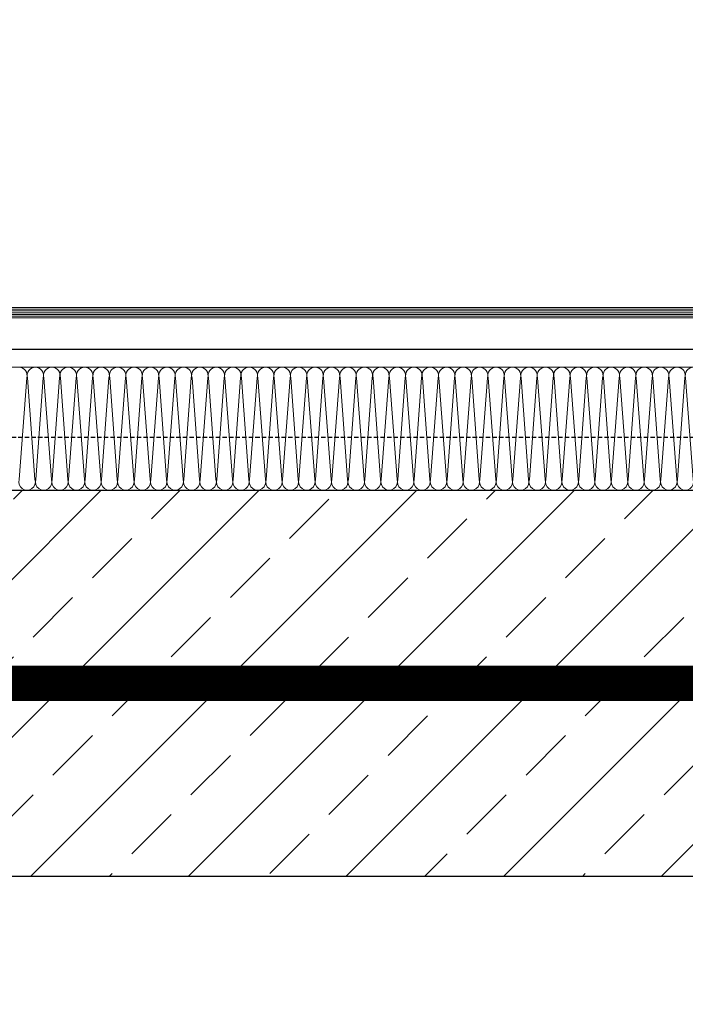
# Model space of a CAD drawing. Header units: millimetres. Extents: x -1096 to 3960, y -1899 to 666.
# Tile 30 of 75: x -129 to -91, y 171 to 227. Entities that reach past the tile are written whole.
import ezdxf
from ezdxf import colors
from ezdxf.entities.mleader import LeaderData, LeaderLine
from ezdxf.math import Vec2, Vec3

# ---------------------------------------------------------------- set-up
doc = ezdxf.new("R2010")
doc.units = ezdxf.units.MM
doc.linetypes.add('DASHEDX2', pattern=[1.5, 1, -0.5])
doc.linetypes.add('HIDDENX2', pattern=[0.75, 0.5, -0.25])
for name, color, linetype, lineweight in [('_MB_ocieplenie_0.09', 252, 'Continuous', 9), ('A-KOMENTWYM - DETAL', 30, 'Continuous', 5), ('ST_AE_GLAS_szraf', 252, 'Continuous', 0), ('ST_AE_GLAS_widok', 142, 'Continuous', 9)]:
    doc.layers.add(name, color=color, linetype=linetype, lineweight=lineweight)
doc.layers.add('_p.poż.', color=7, linetype='Continuous', true_color=0xf20000)
for name, color, linetype in [('A-opis', 7, 'Continuous'), ('A-widok', 41, 'Continuous'), ('A-ściany', 140, 'Continuous')]:
    doc.layers.add(name, color=color, linetype=linetype)
doc.styles.add('Arch-Dim', font='romans.shx', dxfattribs={"width": 0.75})
doc.styles.add('TXT', font='romans.shx', dxfattribs={"width": 0.7})
doc.dimstyles.new('1-50', dxfattribs={"dimtxt": 12, "dimasz": 8, "dimexe": 3, "dimexo": 0, "dimgap": 2, "dimtad": 1, "dimrnd": 0.5, "dimzin": 12, "dimdsep": 46, "dimtxsty": 'TXT', "dimblk": 'OBLIQUE', "dimcen": 0.125, "dimdle": 2, "dimclrd": 256, "dimclre": 256, "dimclrt": 7, "dimazin": 0, "dimtfac": 1, "dimtix": 1, "dimtmove": 1, "dimatfit": 2, "dimfxl": 3, "dimfxlon": 1, "dimtvp": 10, "dimtolj": 1, "dimtzin": 0, "dimarcsym": 0})

# ---------------------------------------------------------------- blocks, each defined once
blk = doc.blocks.new('_Oblique')
at = {"color": 0, "linetype": 'ByBlock', "lineweight": -2}
blk.add_line((-0.5, -0.5), (0.5, 0.5), dxfattribs=at)
blk = doc.blocks.new('*D943')
at = {"layer": 'A-KOMENTWYM - DETAL', "lineweight": -2}
for p, q in [((-430.9, 235.534), (-430.9, 241.534)), ((-53.5, 235.534), (-53.5, 241.534)), ((-432.9, 238.534), (-51.5, 238.534))]:
    blk.add_line(p, q, dxfattribs=at)
at = {"layer": 'Defpoints', "color": 0}
for p in [(-53.5, 238.534), (-430.9, 210.297), (-53.5, 207.997)]:
    blk.add_point(p, dxfattribs=at)
at = {"layer": 'A-KOMENTWYM - DETAL', "lineweight": -2, "xscale": 8, "yscale": 8, "zscale": 8, "rotation": 180}
blk.add_blockref('_Oblique', (-430.9, 238.534), dxfattribs=at)
at = {"layer": 'A-KOMENTWYM - DETAL', "lineweight": -2, "xscale": 8, "yscale": 8, "zscale": 8}
blk.add_blockref('_Oblique', (-53.5, 238.534), dxfattribs=at)
at = {"layer": 'A-KOMENTWYM - DETAL', "color": 7, "insert": (-242.2, 246.534), "char_height": 12, "attachment_point": 5, "style": 'TXT'}
blk.add_mtext('\\A1;377.5', dxfattribs=at)
blk = doc.blocks.new('*U1588')
at = {"layer": '_MB_ocieplenie_0.09', "flags": 128}
for points in [[(-3720.4, 31, 0.505403), (-3739.5, 5.1), (-3721.2, -242, -1.345402), (-3759.5, -242), (-3741.3, 5.1, 0.505403), (-3760.4, 31)], [(-3680.4, 31, 0.505403), (-3699.5, 5.1), (-3681.2, -242, -1.345402), (-3719.5, -242), (-3701.3, 5.1, 0.505403), (-3720.4, 31)], [(-3640.4, 31, 0.505403), (-3659.5, 5.1), (-3641.2, -242, -1.345402), (-3679.5, -242), (-3661.3, 5.1, 0.505403), (-3680.4, 31)], [(-3600.4, 31, 0.505403), (-3619.5, 5.1), (-3601.2, -242, -1.345402), (-3639.5, -242), (-3621.3, 5.1, 0.505403), (-3640.4, 31)], [(-3560.4, 31, 0.505403), (-3579.5, 5.1), (-3561.2, -242, -1.345402), (-3599.5, -242), (-3581.3, 5.1, 0.505403), (-3600.4, 31)], [(-3520.4, 31, 0.505403), (-3539.5, 5.1), (-3521.2, -242, -1.345402), (-3559.5, -242), (-3541.3, 5.1, 0.505403), (-3560.4, 31)], [(-3480.4, 31, 0.505403), (-3499.5, 5.1), (-3481.2, -242, -1.345402), (-3519.5, -242), (-3501.3, 5.1, 0.505403), (-3520.4, 31)], [(-3440.4, 31, 0.505403), (-3459.5, 5.1), (-3441.2, -242, -1.345402), (-3479.5, -242), (-3461.3, 5.1, 0.505403), (-3480.4, 31)], [(-3400.4, 31, 0.505403), (-3419.5, 5.1), (-3401.2, -242, -1.345402), (-3439.5, -242), (-3421.3, 5.1, 0.505403), (-3440.4, 31)], [(-3360.4, 31, 0.505403), (-3379.5, 5.1), (-3361.2, -242, -1.345402), (-3399.5, -242), (-3381.3, 5.1, 0.505403), (-3400.4, 31)], [(-3320.4, 31, 0.505403), (-3339.5, 5.1), (-3321.2, -242, -1.345402), (-3359.5, -242), (-3341.3, 5.1, 0.505403), (-3360.4, 31)], [(-3280.4, 31, 0.505403), (-3299.5, 5.1), (-3281.2, -242, -1.345402), (-3319.5, -242), (-3301.3, 5.1, 0.505403), (-3320.4, 31)], [(-3240.4, 31, 0.505403), (-3259.5, 5.1), (-3241.2, -242, -1.345402), (-3279.5, -242), (-3261.3, 5.1, 0.505403), (-3280.4, 31)], [(-3200.4, 31, 0.505403), (-3219.5, 5.1), (-3201.2, -242, -1.345402), (-3239.5, -242), (-3221.3, 5.1, 0.505403), (-3240.4, 31)], [(-3160.4, 31, 0.505403), (-3179.5, 5.1), (-3161.2, -242, -1.345402), (-3199.5, -242), (-3181.3, 5.1, 0.505403), (-3200.4, 31)], [(-3120.4, 31, 0.505403), (-3139.5, 5.1), (-3121.2, -242, -1.345402), (-3159.5, -242), (-3141.3, 5.1, 0.505403), (-3160.4, 31)], [(-3080.4, 31, 0.505403), (-3099.5, 5.1), (-3081.2, -242, -1.345402), (-3119.5, -242), (-3101.3, 5.1, 0.505403), (-3120.4, 31)], [(-3040.4, 31, 0.505403), (-3059.5, 5.1), (-3041.2, -242, -1.345402), (-3079.5, -242), (-3061.3, 5.1, 0.505403), (-3080.4, 31)], [(-3000.4, 31, 0.505403), (-3019.5, 5.1), (-3001.2, -242, -1.345402), (-3039.5, -242), (-3021.3, 5.1, 0.505403), (-3040.4, 31)], [(-2960.4, 31, 0.505403), (-2979.5, 5.1), (-2961.2, -242, -1.345402), (-2999.5, -242), (-2981.3, 5.1, 0.505403), (-3000.4, 31)], [(-2920.4, 31, 0.505403), (-2939.5, 5.1), (-2921.2, -242, -1.345402), (-2959.5, -242), (-2941.3, 5.1, 0.505403), (-2960.4, 31)], [(-2880.4, 31, 0.505403), (-2899.5, 5.1), (-2881.2, -242, -1.345402), (-2919.5, -242), (-2901.3, 5.1, 0.505403), (-2920.4, 31)], [(-2840.4, 31, 0.505403), (-2859.5, 5.1), (-2841.2, -242, -1.345402), (-2879.5, -242), (-2861.3, 5.1, 0.505403), (-2880.4, 31)], [(-2800.4, 31, 0.505403), (-2819.5, 5.1), (-2801.2, -242, -1.345402), (-2839.5, -242), (-2821.3, 5.1, 0.505403), (-2840.4, 31)], [(-2760.4, 31, 0.505403), (-2779.5, 5.1), (-2761.2, -242, -1.345402), (-2799.5, -242), (-2781.3, 5.1, 0.505403), (-2800.4, 31)], [(-2720.4, 31, 0.505403), (-2739.5, 5.1), (-2721.2, -242, -1.345402), (-2759.5, -242), (-2741.3, 5.1, 0.505403), (-2760.4, 31)], [(-2680.4, 31, 0.505403), (-2699.5, 5.1), (-2681.2, -242, -1.345402), (-2719.5, -242), (-2701.3, 5.1, 0.505403), (-2720.4, 31)], [(-2640.4, 31, 0.505403), (-2659.5, 5.1), (-2641.2, -242, -1.345402), (-2679.5, -242), (-2661.3, 5.1, 0.505403), (-2680.4, 31)], [(-2600.4, 31, 0.505403), (-2619.5, 5.1), (-2601.2, -242, -1.345402), (-2639.5, -242), (-2621.3, 5.1, 0.505403), (-2640.4, 31)], [(-2560.4, 31, 0.505403), (-2579.5, 5.1), (-2561.2, -242, -1.345402), (-2599.5, -242), (-2581.3, 5.1, 0.505403), (-2600.4, 31)], [(-2520.4, 31, 0.505403), (-2539.5, 5.1), (-2521.2, -242, -1.345402), (-2559.5, -242), (-2541.3, 5.1, 0.505403), (-2560.4, 31)], [(-2480.4, 31, 0.505403), (-2499.5, 5.1), (-2481.2, -242, -1.345402), (-2519.5, -242), (-2501.3, 5.1, 0.505403), (-2520.4, 31)], [(-2440.4, 31, 0.505403), (-2459.5, 5.1), (-2441.2, -242, -1.345402), (-2479.5, -242), (-2461.3, 5.1, 0.505403), (-2480.4, 31)], [(-2400.4, 31, 0.505403), (-2419.5, 5.1), (-2401.2, -242, -1.345402), (-2439.5, -242), (-2421.3, 5.1, 0.505403), (-2440.4, 31)], [(-2360.4, 31, 0.505403), (-2379.5, 5.1), (-2361.2, -242, -1.345402), (-2399.5, -242), (-2381.3, 5.1, 0.505403), (-2400.4, 31)], [(-2320.4, 31, 0.505403), (-2339.5, 5.1), (-2321.2, -242, -1.345402), (-2359.5, -242), (-2341.3, 5.1, 0.505403), (-2360.4, 31)], [(-2280.4, 31, 0.505403), (-2299.5, 5.1), (-2281.2, -242, -1.345402), (-2319.5, -242), (-2301.3, 5.1, 0.505403), (-2320.4, 31)], [(-2240.4, 31, 0.505403), (-2259.5, 5.1), (-2241.2, -242, -1.345402), (-2279.5, -242), (-2261.3, 5.1, 0.505403), (-2280.4, 31)], [(-2200.4, 31, 0.505403), (-2219.5, 5.1), (-2201.2, -242, -1.345402), (-2239.5, -242), (-2221.3, 5.1, 0.505403), (-2240.4, 31)], [(-2160.4, 31, 0.505403), (-2179.5, 5.1), (-2161.2, -242, -1.345402), (-2199.5, -242), (-2181.3, 5.1, 0.505403), (-2200.4, 31)], [(-2120.4, 31, 0.505403), (-2139.5, 5.1), (-2121.2, -242, -1.345402), (-2159.5, -242), (-2141.3, 5.1, 0.505403), (-2160.4, 31)]]:
    blk.add_lwpolyline(points, format="xyb", dxfattribs=at)
blk = doc.blocks.new('szyb-szkło_150-parter2')
at = {"layer": 'A-ściany', "transparency": 33554687}
h = blk.add_hatch(dxfattribs=at)
h.set_pattern_fill('ANSI33-METRIC', color=14)
h.set_pattern_definition([(45, (428.5, -207.997), (-4.49013, 4.49013), []), (45, (432.99, -207.997), (-4.49013, 4.49013), [3.175, -1.5875])])
h.paths.add_polyline_path([(30, -30), (30, -50), (8, -50), (8, -8), (372, -8), (372, -50), (350, -50), (350, -30)])
at = {"layer": '_MB_ocieplenie_0.09'}
blk.add_line((1, -1), (387.5, -1), dxfattribs=at)
at = {"layer": '_p.poż.', "linetype": 'DASHEDX2', "ltscale": 10}
blk.add_lwpolyline([(207.933, -19, 2, 2, 0), (361, -19, 2, 2, 0), (361, -53.751, 2, 2, 0)], format="xyseb", dxfattribs=at)
at = {"layer": 'A-widok', "transparency": 33554679}
blk.add_lwpolyline([(375, 0), (0, 0), (0, -55)], dxfattribs=at)
at = {"layer": 'A-widok', "color": 14, "linetype": 'HIDDENX2', "ltscale": 0.5, "transparency": 33554679}
blk.add_lwpolyline([(5, -196), (5, -284), (375, -284), (375, -5), (5, -5), (5, -50)], dxfattribs=at)
at = {"layer": 'A-widok', "transparency": 33554679}
blk.add_lwpolyline([(30, -30), (30, -259), (350, -259), (350, -30)], close=True, dxfattribs=at)
at = {"layer": 'A-ściany'}
blk.add_lwpolyline([(30, -30), (30, -50), (8, -50), (8, -8), (372, -8), (372, -50), (350, -50), (350, -30)], close=True, dxfattribs=at)
at = {"layer": 'ST_AE_GLAS_szraf'}
for p, q in [((185.6, 2.3), (371, 2.3)), ((185.6, 2.2), (371, 2.2)), ((185.6, 2.1), (371, 2.1)), ((185.6, 2), (371, 2)), ((185.6, 1.9), (371, 1.9))]:
    blk.add_line(p, q, dxfattribs=at)
at = {"layer": 'ST_AE_GLAS_widok'}
blk.add_lwpolyline([(185.6, 2.3), (185.6, 1.9), (185.7, 1.8), (370.9, 1.8), (371, 1.9), (371, 2.3), (370.9, 2.4), (185.7, 2.4), (185.6, 2.3)], dxfattribs=at)
at = {"xscale": 0.02342540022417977, "yscale": 0.02342540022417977, "zscale": 0.02342540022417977}
blk.add_blockref('*U1588', (387.5, -1.727), dxfattribs=at)
blk = doc.blocks.new('_None')
blk = doc.blocks.new('_Dot')
at = {"color": 0, "linetype": 'ByBlock', "lineweight": -2}
blk.add_line((-0.5, 0), (-1, 0), dxfattribs=at)
at = {"color": 0, "linetype": 'ByBlock', "const_width": 0.5}
blk.add_lwpolyline([(-0.25, 0, 1), (0.25, 0, 1)], format="xyb", close=True, dxfattribs=at)
blk = doc.blocks.new('*D1511')
at = {"layer": 'A-KOMENTWYM - DETAL', "lineweight": -2}
for p, q in [((-398.5, 24.419), (-398.5, 18.419)), ((-78.5, 24.419), (-78.5, 18.419)), ((-400.5, 21.419), (-76.5, 21.419))]:
    blk.add_line(p, q, dxfattribs=at)
at = {"layer": 'Defpoints', "color": 0}
for p in [(-398.5, 177.997), (-78.5, 177.997), (-78.5, 21.419)]:
    blk.add_point(p, dxfattribs=at)
at = {"layer": 'A-KOMENTWYM - DETAL', "lineweight": -2, "xscale": 8, "yscale": 8, "zscale": 8, "rotation": 180}
blk.add_blockref('_Oblique', (-398.5, 21.419), dxfattribs=at)
at = {"layer": 'A-KOMENTWYM - DETAL', "lineweight": -2, "xscale": 8, "yscale": 8, "zscale": 8}
blk.add_blockref('_Oblique', (-78.5, 21.419), dxfattribs=at)
at = {"layer": 'A-KOMENTWYM - DETAL', "color": 7, "insert": (-238.5, 29.419), "char_height": 12, "attachment_point": 5, "style": 'TXT'}
blk.add_mtext('\\A1;320', dxfattribs=at)

msp = doc.modelspace()

# ---------------------------------------------------------------- block references
msp.add_blockref('szyb-szkło_150-parter2', (-428.5, 207.997))

# ---------------------------------------------------------------- dimensions: what is measured, and where the dimension line sits
at = {"layer": 'A-KOMENTWYM - DETAL'}
for base, p1, p2, picture, middle in [((-53.5, 238.534), (-430.9, 210.297), (-53.5, 207.997), '*D943', (-242.2, 246.534)), ((-78.5, 21.419), (-398.5, 177.997), (-78.5, 177.997), '*D1511', (-238.5, 29.419))]:
    dim = msp.add_linear_dim(base=base, p1=p1, p2=p2, dimstyle='1-50', override={"dimtxt": 12}, dxfattribs=at)
    dim.commit()
    dim.dimension.update_dxf_attribs({"geometry": picture, "text_midpoint": middle})

# ---------------------------------------------------------------- leaders
at = {"layer": 'A-opis'}
ml = msp.add_multileader_mtext('Standard', dxfattribs=at)
ml.set_content('\\pxt4;IST. ŚCIANA ZEWNĘTRZNA\\P\\pxt4;-tynk cem.-wap. - 1,5 cm;\\P\\pxt1;-cegła ceramiczna - 38 cm;\\P\\pxt1;-styropian - 12 cm;\\P\\pxt1;-tynk cienkowarstwowy - 0,5 cm', color=256, style='Arch-Dim')
ml.set_leader_properties(color=30)
ml.set_arrow_properties(name='NONE')
ml.build(insert=Vec2(0, 0))
ml.multileader.update_dxf_attribs({"text_left_attachment_type": 6, "text_right_attachment_type": 6, "dogleg_length": 2, "arrow_head_size": 5})
ctx = ml.context
ctx.base_point, ctx.char_height, ctx.arrow_head_size, ctx.landing_gap_size, ctx.plane_origin = Vec3(-289.394, 426.821), 10, 5, 0.2, Vec3(-925.929, -3486.132)
ctx.left_attachment, ctx.right_attachment = 6, 6
notes = []
notes.append((ctx, [(0, (1, 1, 0), (-53.5, 426.821), (-1, 0), 38.769, [(0, [(20.293, 426.821)], 0, [])])]))
ctx.mtext.insert = Vec3(-289.194, 440.121)
ml = msp.add_multileader_mtext('Standard', dxfattribs=at)
ml.set_content('\\pxt4;deomntaż okna, zamurowanie fragmentu otowru i montaż mniejszego okna ', color=256, style='Arch-Dim')
ml.set_leader_properties(color=30)
ml.set_arrow_properties(name='DOT')
ml.build(insert=Vec2(0, 0))
ml.multileader.update_dxf_attribs({"text_left_attachment_type": 6, "text_right_attachment_type": 6, "dogleg_length": 2, "arrow_head_size": 5})
ctx = ml.context
ctx.base_point, ctx.char_height, ctx.arrow_head_size, ctx.landing_gap_size, ctx.plane_origin, ctx.plane_x_axis, ctx.plane_y_axis = Vec3(-283.721, 312.19), 12, 5, 0.2, Vec3(1610.329, 4547.897), Vec3(-1, 0), Vec3(0, -1)
ctx.left_attachment, ctx.right_attachment = 6, 6
notes.append((ctx, [(1, (1, 1, 0), (-119.591, 312.19), (-1, 0), 2, [(1, [(-20.5, 286.135), (-33.15, 199.25)], 0, [])])]))
ctx.mtext.insert, ctx.mtext.width = Vec3(-283.521, 328.15), 175.89688
for ctx, leaders in notes:
    for number, flags, end, landing, length, lines in leaders:
        leader = LeaderData()
        leader.index, (leader.has_last_leader_line, leader.has_dogleg_vector, leader.attachment_direction) = number, flags
        leader.last_leader_point, leader.dogleg_vector, leader.dogleg_length = Vec3(end), Vec3(landing), length
        for number, points, colour, breaks in lines:
            line = LeaderLine()
            line.index, line.vertices, line.color, line.breaks = number, Vec3.list(points), colors.encode_raw_color(colour), breaks
            leader.lines.append(line)
        ctx.leaders.append(leader)

doc.saveas('drawing.dxf')
